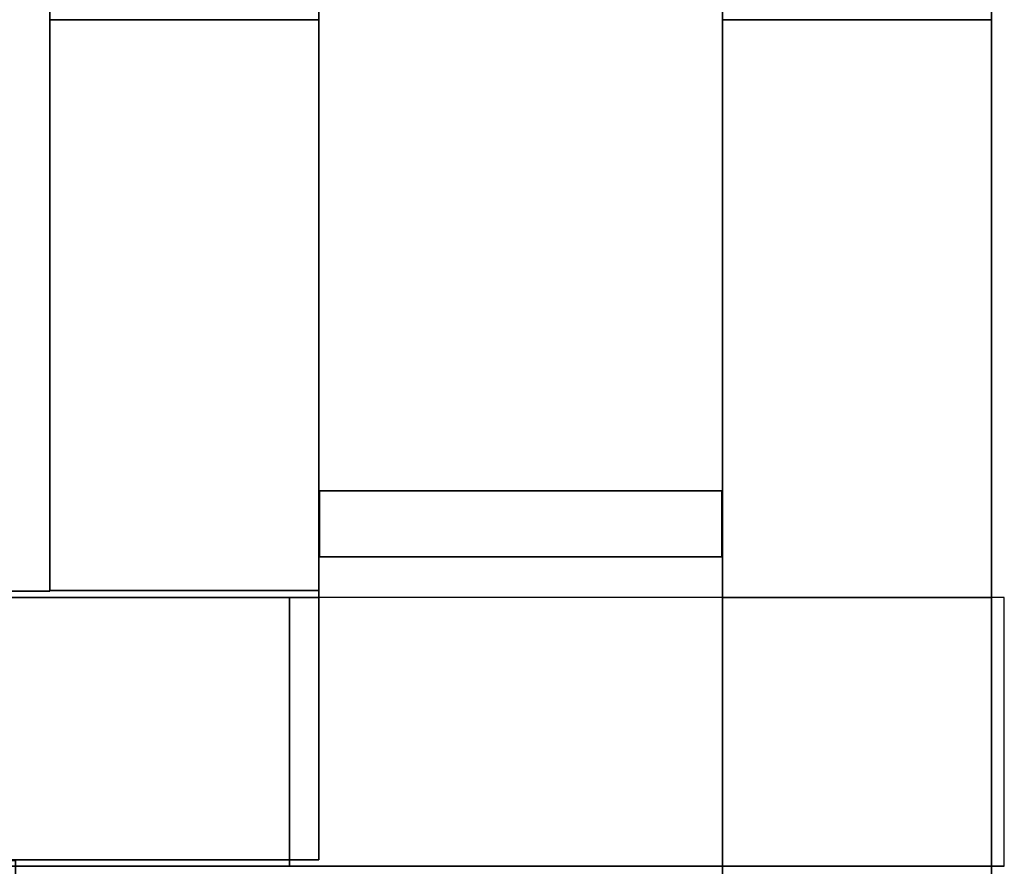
# Model space of a CAD drawing. Header units: millimetres. Extents: x -35 to 33166, y -35 to 31591.
# Tile 47 of 100: x 4786 to 5158, y 1117 to 1437. Entities that reach past the tile are written whole.
import ezdxf

# ---------------------------------------------------------------- set-up
doc = ezdxf.new("R2010")
doc.units = ezdxf.units.MM
doc.header["$LTSCALE"] = 25.4
doc.layers.get('0').update_dxf_attribs({"true_color": 0xffffff})
doc.layers.add('ICF - L1', color=7, linetype='Continuous', true_color=0xb4b464)
doc.layers.add('ICF - L2', color=7, linetype='Continuous', true_color=0x64ff64)

# ---------------------------------------------------------------- blocks, each defined once
blk = doc.blocks.new('Group8149')
for p, q in [((-571.55, -254, 0), (-571.55, -355.6, 0)), ((-571.55, -355.6, 457.2), (-571.55, -254, 457.2)), ((-571.55, -254, 457.2), (-571.55, -254, 0)), ((-254, -254, 0), (-571.55, -254, 0)), ((-254, -254, 457.2), (-571.55, -254, 457.2)), ((-571.55, -355.6, 0), (-571.55, -355.6, 457.2)), ((-355.6, -355.6, 0), (-571.55, -355.6, 0)), ((-355.6, -355.6, 457.2), (-571.55, -355.6, 457.2))]:
    blk.add_line(p, q)
blk = doc.blocks.new('Group8150')
for p, q in [((-571.55, 0, 0), (-571.55, -101.6, 0)), ((-571.55, -101.6, 457.2), (-571.55, 0, 457.2)), ((-571.55, 0, 457.2), (-571.55, 0, 0)), ((0, 0, 0), (-571.55, 0, 0)), ((-571.55, 0, 457.2), (0, 0, 457.2)), ((-571.55, -101.6, 0), (-571.55, -101.6, 457.2)), ((-227.79, -101.6, 0), (-571.55, -101.6, 0)), ((-227.79, -101.6, 457.2), (-571.55, -101.6, 457.2))]:
    blk.add_line(p, q)
blk = doc.blocks.new('6XR35_90_C_MSG#68')
for name in ['Group8150', 'Group8149']:
    blk.add_blockref(name, (0, 0))
blk = doc.blocks.new('6XR35_90_C_Web')
for p, q in [((-76.07, -46.84, -12.5), (-76.07, 46.84, -12.5)), ((-76.07, 46.84, -12.5), (76.07, 46.84, -12.5)), ((76.07, 46.84, 12.5), (-76.07, 46.84, 12.5)), ((-76.07, 46.84, 12.5), (-76.07, -46.84, 12.5)), ((-76.07, 46.84, -12.5), (-76.07, 46.84, 12.5)), ((76.07, 46.84, -12.5), (76.07, -46.84, -12.5)), ((76.07, -46.84, 12.5), (76.07, 46.84, 12.5)), ((76.07, 46.84, 12.5), (76.07, 46.84, -12.5)), ((76.07, -46.84, -12.5), (-76.07, -46.84, -12.5)), ((-76.07, -46.84, 12.5), (76.07, -46.84, 12.5)), ((-76.07, -46.84, 12.5), (-76.07, -46.84, -12.5)), ((76.07, -46.84, -12.5), (76.07, -46.84, 12.5))]:
    blk.add_line(p, q)
blk = doc.blocks.new('Group8152')
for p, q in [((-402.85, -355.6, 457.2), (-402.85, -254, 457.2)), ((-402.85, -254, 457.2), (-402.85, -254, 0)), ((-402.85, -254, 0), (-402.85, -355.6, 0)), ((-402.85, -254, 0), (-254, -254, 0)), ((-402.85, -254, 457.2), (-254, -254, 457.2)), ((-254, -571.55, 0), (-254, -254, 0)), ((-254, -254, 457.2), (-254, -254, 0)), ((-254, -571.55, 457.2), (-254, -254, 457.2)), ((-402.85, -355.6, 0), (-402.85, -355.6, 457.2)), ((-402.85, -355.6, 0), (-355.6, -355.6, 0)), ((-355.6, -355.6, 457.2), (-402.85, -355.6, 457.2)), ((-355.6, -355.6, 0), (-355.6, -571.55, 0)), ((-355.6, -571.55, 457.2), (-355.6, -355.6, 457.2)), ((-355.6, -355.6, 457.2), (-355.6, -355.6, 0)), ((-254, -571.55, 457.2), (-355.6, -571.55, 457.2)), ((-355.6, -571.55, 457.2), (-355.6, -571.55, 0)), ((-355.6, -571.55, 0), (-254, -571.55, 0)), ((-254, -571.55, 0), (-254, -571.55, 457.2))]:
    blk.add_line(p, q)
blk = doc.blocks.new('Group8153')
for p, q in [((0, -571.55, 0), (0, 0, 0)), ((0, 0, 457.2), (0, -571.55, 457.2)), ((-101.6, -227.96, 0), (-101.6, -571.55, 0)), ((-101.6, -571.55, 457.2), (-101.6, -227.96, 457.2)), ((0, -571.55, 457.2), (-101.6, -571.55, 457.2)), ((-101.6, -571.55, 457.2), (-101.6, -571.55, 0)), ((-101.6, -571.55, 0), (0, -571.55, 0)), ((0, -571.55, 0), (0, -571.55, 457.2))]:
    blk.add_line(p, q)
blk = doc.blocks.new('6XR35_90_C_MSG#69')
for name in ['Group8153', 'Group8152']:
    blk.add_blockref(name, (0, 0))
at = {"extrusion": (9.17096e-16, 1, -1.15708e-14)}
blk.add_blockref('6XR35_90_C_Web', (177.8, 99.45, -381), dxfattribs=at)
at = {"extrusion": (9.17096e-16, 1, 1.15708e-14)}
blk.add_blockref('6XR35_90_C_Web', (177.8, 360.57, -381), dxfattribs=at)
blk = doc.blocks.new('Group7836')
for p, q in [((-254, -571.55, 0), (-254, -254, 0)), ((-254, -571.55, 457.2), (-254, -254, 457.2)), ((-355.6, -571.55, 0), (-355.6, -355.6, 0)), ((-355.6, -571.55, 457.2), (-355.6, -355.6, 457.2)), ((-254, -571.55, 457.2), (-355.6, -571.55, 457.2)), ((-355.6, -571.55, 457.2), (-355.6, -571.55, 0)), ((-355.6, -571.55, 0), (-254, -571.55, 0)), ((-254, -571.55, 0), (-254, -571.55, 457.2))]:
    blk.add_line(p, q)
blk = doc.blocks.new('Group7837')
for p, q in [((0, -571.55, 0), (0, 0, 0)), ((0, 0, 457.2), (0, -571.55, 457.2)), ((-101.6, -571.55, 0), (-101.6, -227.96, 0)), ((-101.6, -571.55, 457.2), (-101.6, -227.96, 457.2)), ((0, -571.55, 457.2), (-101.6, -571.55, 457.2)), ((-101.6, -571.55, 457.2), (-101.6, -571.55, 0)), ((-101.6, -571.55, 0), (0, -571.55, 0)), ((0, -571.55, 0), (0, -571.55, 457.2))]:
    blk.add_line(p, q)
blk = doc.blocks.new('6XR35_90_C_MSG#29')
for name in ['Group7837', 'Group7836']:
    blk.add_blockref(name, (0, 0))
blk = doc.blocks.new('Group7839')
for p, q in [((-571.55, -254, 0), (-571.55, -355.6, 0)), ((-571.55, -355.6, 457.2), (-571.55, -254, 457.2)), ((-571.55, -254, 457.2), (-571.55, -254, 0)), ((-254, -254, 0), (-571.55, -254, 0)), ((-254, -254, 457.2), (-571.55, -254, 457.2)), ((-254, -254, 0), (-254, -402.85, 0)), ((-254, -254, 457.2), (-254, -254, 0)), ((-254, -254, 457.2), (-254, -402.85, 457.2)), ((-571.55, -355.6, 0), (-571.55, -355.6, 457.2)), ((-571.55, -355.6, 0), (-355.6, -355.6, 0)), ((-355.6, -355.6, 457.2), (-571.55, -355.6, 457.2)), ((-355.6, -402.85, 457.2), (-355.6, -355.6, 457.2)), ((-355.6, -355.6, 457.2), (-355.6, -355.6, 0)), ((-355.6, -355.6, 0), (-355.6, -402.85, 0)), ((-355.6, -402.85, 0), (-254, -402.85, 0)), ((-254, -402.85, 457.2), (-355.6, -402.85, 457.2)), ((-355.6, -402.85, 457.2), (-355.6, -402.85, 0)), ((-254, -402.85, 0), (-254, -402.85, 457.2))]:
    blk.add_line(p, q)
blk = doc.blocks.new('Group7840')
for p, q in [((-571.55, 0, 0), (-571.55, -101.6, 0)), ((-571.55, -101.6, 457.2), (-571.55, 0, 457.2)), ((-571.55, 0, 457.2), (-571.55, 0, 0)), ((-571.55, 0, 457.2), (0, 0, 457.2)), ((0, 0, 0), (-571.55, 0, 0)), ((-571.55, -101.6, 0), (-571.55, -101.6, 457.2)), ((-227.79, -101.6, 457.2), (-571.55, -101.6, 457.2)), ((-227.79, -101.6, 0), (-571.55, -101.6, 0))]:
    blk.add_line(p, q)
blk = doc.blocks.new('6XR35_90_C_MSG#30')
for name in ['Group7840', 'Group7839']:
    blk.add_blockref(name, (0, 0))
at = {"extrusion": (1, -1.02405e-15, 1.15708e-14)}
blk.add_blockref('6XR35_90_C_Web', (-177.67, 358.96, -381), dxfattribs=at)
at = {"extrusion": (1, -1.02405e-15, -1.15708e-14)}
blk.add_blockref('6XR35_90_C_Web', (-177.67, 97.84, -381), dxfattribs=at)
blk = doc.blocks.new('Group8503')
for p, q in [((-254, -571.55, 0), (-254, -254, 0)), ((-254, -571.55, 457.2), (-254, -254, 457.2)), ((-355.6, -571.55, 0), (-355.6, -355.6, 0)), ((-355.6, -571.55, 457.2), (-355.6, -355.6, 457.2)), ((-254, -571.55, 457.2), (-355.6, -571.55, 457.2)), ((-355.6, -571.55, 457.2), (-355.6, -571.55, 0)), ((-355.6, -571.55, 0), (-254, -571.55, 0)), ((-254, -571.55, 0), (-254, -571.55, 457.2))]:
    blk.add_line(p, q)
blk = doc.blocks.new('Group8504')
for p, q in [((0, 0, 457.2), (0, -571.55, 457.2)), ((0, -571.55, 0), (0, 0, 0)), ((-101.6, -571.55, 457.2), (-101.6, -227.96, 457.2)), ((-101.6, -571.55, 0), (-101.6, -227.96, 0)), ((0, -571.55, 457.2), (-101.6, -571.55, 457.2)), ((-101.6, -571.55, 457.2), (-101.6, -571.55, 0)), ((-101.6, -571.55, 0), (0, -571.55, 0)), ((0, -571.55, 0), (0, -571.55, 457.2))]:
    blk.add_line(p, q)
blk = doc.blocks.new('6XR35_90_C_MSG#100')
for name in ['Group8504', 'Group8503']:
    blk.add_blockref(name, (0, 0))
blk = doc.blocks.new('Group8672')
for p, q in [((-402.85, -355.6, 457.2), (-402.85, -254, 457.2)), ((-402.85, -254, 457.2), (-402.85, -254, 0)), ((-402.85, -254, 0), (-402.85, -355.6, 0)), ((-402.85, -254, 0), (-254, -254, 0)), ((-402.85, -254, 457.2), (-254, -254, 457.2)), ((-254, -571.55, 0), (-254, -254, 0)), ((-254, -254, 457.2), (-254, -254, 0)), ((-254, -571.55, 457.2), (-254, -254, 457.2)), ((-402.85, -355.6, 0), (-402.85, -355.6, 457.2)), ((-402.85, -355.6, 0), (-355.6, -355.6, 0)), ((-355.6, -355.6, 457.2), (-402.85, -355.6, 457.2)), ((-355.6, -355.6, 0), (-355.6, -571.55, 0)), ((-355.6, -571.55, 457.2), (-355.6, -355.6, 457.2)), ((-355.6, -355.6, 457.2), (-355.6, -355.6, 0)), ((-254, -571.55, 457.2), (-355.6, -571.55, 457.2)), ((-355.6, -571.55, 457.2), (-355.6, -571.55, 0)), ((-355.6, -571.55, 0), (-254, -571.55, 0)), ((-254, -571.55, 0), (-254, -571.55, 457.2))]:
    blk.add_line(p, q)
blk = doc.blocks.new('Group8673')
for p, q in [((0, 0, 457.2), (0, -571.55, 457.2)), ((0, -571.55, 0), (0, 0, 0)), ((-101.6, -571.55, 457.2), (-101.6, -227.96, 457.2)), ((-101.6, -227.96, 0), (-101.6, -571.55, 0)), ((0, -571.55, 457.2), (-101.6, -571.55, 457.2)), ((-101.6, -571.55, 457.2), (-101.6, -571.55, 0)), ((-101.6, -571.55, 0), (0, -571.55, 0)), ((0, -571.55, 0), (0, -571.55, 457.2))]:
    blk.add_line(p, q)
blk = doc.blocks.new('6XR35_90_C_MSG#136')
for name in ['Group8673', 'Group8672']:
    blk.add_blockref(name, (0, 0))
at = {"extrusion": (9.17096e-16, 1, -1.15708e-14)}
blk.add_blockref('6XR35_90_C_Web', (177.8, 99.45, -381), dxfattribs=at)
at = {"extrusion": (9.17096e-16, 1, 1.15708e-14)}
blk.add_blockref('6XR35_90_C_Web', (177.8, 360.57, -381), dxfattribs=at)
blk = doc.blocks.new('Group#1513')
for p, q in [((-571.55, -254, 0), (-571.55, -355.6, 0)), ((-571.55, -355.6, 457.2), (-571.55, -254, 457.2)), ((-571.55, -254, 457.2), (-571.55, -254, 0)), ((-254, -254, 0), (-571.55, -254, 0)), ((-254, -254, 457.2), (-571.55, -254, 457.2)), ((-254, -254, 0), (-254, -402.85, 0)), ((-254, -254, 457.2), (-254, -254, 0)), ((-254, -254, 457.2), (-254, -402.85, 457.2)), ((-571.55, -355.6, 0), (-571.55, -355.6, 457.2)), ((-355.6, -355.6, 457.2), (-571.55, -355.6, 457.2)), ((-571.55, -355.6, 0), (-355.6, -355.6, 0)), ((-355.6, -402.85, 457.2), (-355.6, -355.6, 457.2)), ((-355.6, -355.6, 457.2), (-355.6, -355.6, 0)), ((-355.6, -355.6, 0), (-355.6, -402.85, 0)), ((-355.6, -402.85, 0), (-254, -402.85, 0)), ((-254, -402.85, 457.2), (-355.6, -402.85, 457.2)), ((-355.6, -402.85, 457.2), (-355.6, -402.85, 0)), ((-254, -402.85, 0), (-254, -402.85, 457.2))]:
    blk.add_line(p, q)
blk = doc.blocks.new('Group#1514')
for p, q in [((-571.55, 0, 0), (-571.55, -101.6, 0)), ((-571.55, -101.6, 457.2), (-571.55, 0, 457.2)), ((-571.55, 0, 457.2), (-571.55, 0, 0)), ((0, 0, 0), (-571.55, 0, 0)), ((-571.55, 0, 457.2), (0, 0, 457.2)), ((-571.55, -101.6, 0), (-571.55, -101.6, 457.2)), ((-227.79, -101.6, 0), (-571.55, -101.6, 0)), ((-227.79, -101.6, 457.2), (-571.55, -101.6, 457.2))]:
    blk.add_line(p, q)
blk = doc.blocks.new('6XR35_90_C_MSG#172')
for name in ['Group#1514', 'Group#1513']:
    blk.add_blockref(name, (0, 0))
at = {"extrusion": (1, -1.02405e-15, 1.15708e-14)}
blk.add_blockref('6XR35_90_C_Web', (-177.67, 358.96, -381), dxfattribs=at)
at = {"extrusion": (1, -1.02405e-15, -1.15708e-14)}
blk.add_blockref('6XR35_90_C_Web', (-177.67, 97.84, -381), dxfattribs=at)
blk = doc.blocks.new('Group#1511')
for p, q in [((-254, -571.55, 0), (-254, -254, 0)), ((-254, -571.55, 457.2), (-254, -254, 457.2)), ((-355.6, -571.55, 0), (-355.6, -355.6, 0)), ((-355.6, -571.55, 457.2), (-355.6, -355.6, 457.2)), ((-254, -571.55, 457.2), (-355.6, -571.55, 457.2)), ((-355.6, -571.55, 457.2), (-355.6, -571.55, 0)), ((-355.6, -571.55, 0), (-254, -571.55, 0)), ((-254, -571.55, 0), (-254, -571.55, 457.2))]:
    blk.add_line(p, q)
blk = doc.blocks.new('Group#1512')
for p, q in [((0, -571.55, 0), (0, 0, 0)), ((0, 0, 457.2), (0, -571.55, 457.2)), ((-101.6, -571.55, 0), (-101.6, -227.96, 0)), ((-101.6, -571.55, 457.2), (-101.6, -227.96, 457.2)), ((0, -571.55, 457.2), (-101.6, -571.55, 457.2)), ((-101.6, -571.55, 457.2), (-101.6, -571.55, 0)), ((-101.6, -571.55, 0), (0, -571.55, 0)), ((0, -571.55, 0), (0, -571.55, 457.2))]:
    blk.add_line(p, q)
blk = doc.blocks.new('6XR35_90_C_MSG#171')
for name in ['Group#1512', 'Group#1511']:
    blk.add_blockref(name, (0, 0))
blk = doc.blocks.new('Group#3343')
for p, q in [((-571.55, -254, 0), (-571.55, -355.6, 0)), ((-571.55, -355.6, 457.2), (-571.55, -254, 457.2)), ((-571.55, -254, 457.2), (-571.55, -254, 0)), ((-254, -254, 0), (-571.55, -254, 0)), ((-254, -254, 457.2), (-571.55, -254, 457.2)), ((-571.55, -355.6, 0), (-571.55, -355.6, 457.2)), ((-355.6, -355.6, 0), (-571.55, -355.6, 0)), ((-355.6, -355.6, 457.2), (-571.55, -355.6, 457.2))]:
    blk.add_line(p, q)
blk = doc.blocks.new('Group#3344')
for p, q in [((-571.55, 0, 0), (-571.55, -101.6, 0)), ((-571.55, -101.6, 457.2), (-571.55, 0, 457.2)), ((-571.55, 0, 457.2), (-571.55, 0, 0)), ((0, 0, 0), (-571.55, 0, 0)), ((-571.55, 0, 457.2), (0, 0, 457.2)), ((-571.55, -101.6, 0), (-571.55, -101.6, 457.2)), ((-227.79, -101.6, 0), (-571.55, -101.6, 0)), ((-227.79, -101.6, 457.2), (-571.55, -101.6, 457.2))]:
    blk.add_line(p, q)
blk = doc.blocks.new('6XR35_90_C_MSG#208')
for name in ['Group#3344', 'Group#3343']:
    blk.add_blockref(name, (0, 0))
blk = doc.blocks.new('Group#3345')
for p, q in [((-402.85, -355.6, 457.2), (-402.85, -254, 457.2)), ((-402.85, -254, 457.2), (-402.85, -254, 0)), ((-402.85, -254, 0), (-402.85, -355.6, 0)), ((-402.85, -254, 0), (-254, -254, 0)), ((-402.85, -254, 457.2), (-254, -254, 457.2)), ((-254, -571.55, 0), (-254, -254, 0)), ((-254, -254, 457.2), (-254, -254, 0)), ((-254, -571.55, 457.2), (-254, -254, 457.2)), ((-402.85, -355.6, 0), (-402.85, -355.6, 457.2)), ((-402.85, -355.6, 0), (-355.6, -355.6, 0)), ((-355.6, -355.6, 457.2), (-402.85, -355.6, 457.2)), ((-355.6, -355.6, 0), (-355.6, -571.55, 0)), ((-355.6, -571.55, 457.2), (-355.6, -355.6, 457.2)), ((-355.6, -355.6, 457.2), (-355.6, -355.6, 0)), ((-254, -571.55, 457.2), (-355.6, -571.55, 457.2)), ((-355.6, -571.55, 457.2), (-355.6, -571.55, 0)), ((-355.6, -571.55, 0), (-254, -571.55, 0)), ((-254, -571.55, 0), (-254, -571.55, 457.2))]:
    blk.add_line(p, q)
blk = doc.blocks.new('Group#3346')
for p, q in [((0, 0, 457.2), (0, -571.55, 457.2)), ((0, -571.55, 0), (0, 0, 0)), ((-101.6, -571.55, 457.2), (-101.6, -227.96, 457.2)), ((-101.6, -227.96, 0), (-101.6, -571.55, 0)), ((0, -571.55, 457.2), (-101.6, -571.55, 457.2)), ((-101.6, -571.55, 457.2), (-101.6, -571.55, 0)), ((-101.6, -571.55, 0), (0, -571.55, 0)), ((0, -571.55, 0), (0, -571.55, 457.2))]:
    blk.add_line(p, q)
blk = doc.blocks.new('6XR35_90_C_MSG#209')
for name in ['Group#3346', 'Group#3345']:
    blk.add_blockref(name, (0, 0))
at = {"extrusion": (9.17096e-16, 1, -1.15708e-14)}
blk.add_blockref('6XR35_90_C_Web', (177.8, 99.45, -381), dxfattribs=at)
at = {"extrusion": (9.17096e-16, 1, 1.15708e-14)}
blk.add_blockref('6XR35_90_C_Web', (177.8, 360.57, -381), dxfattribs=at)
blk = doc.blocks.new('Group#3564')
for p, q in [((-254, -571.55, 0), (-254, -254, 0)), ((-254, -571.55, 457.2), (-254, -254, 457.2)), ((-355.6, -571.55, 0), (-355.6, -355.6, 0)), ((-355.6, -571.55, 457.2), (-355.6, -355.6, 457.2)), ((-254, -571.55, 457.2), (-355.6, -571.55, 457.2)), ((-355.6, -571.55, 457.2), (-355.6, -571.55, 0)), ((-355.6, -571.55, 0), (-254, -571.55, 0)), ((-254, -571.55, 0), (-254, -571.55, 457.2))]:
    blk.add_line(p, q)
blk = doc.blocks.new('Group#3565')
for p, q in [((0, -571.55, 0), (0, 0, 0)), ((0, 0, 457.2), (0, -571.55, 457.2)), ((-101.6, -571.55, 0), (-101.6, -227.96, 0)), ((-101.6, -571.55, 457.2), (-101.6, -227.96, 457.2)), ((0, -571.55, 457.2), (-101.6, -571.55, 457.2)), ((-101.6, -571.55, 457.2), (-101.6, -571.55, 0)), ((-101.6, -571.55, 0), (0, -571.55, 0)), ((0, -571.55, 0), (0, -571.55, 457.2))]:
    blk.add_line(p, q)
blk = doc.blocks.new('6XR35_90_C_MSG#240')
for name in ['Group#3565', 'Group#3564']:
    blk.add_blockref(name, (0, 0))
blk = doc.blocks.new('Group#4015')
for p, q in [((-402.85, -355.6, 457.2), (-402.85, -254, 457.2)), ((-402.85, -254, 457.2), (-402.85, -254, 0)), ((-402.85, -254, 0), (-402.85, -355.6, 0)), ((-402.85, -254, 0), (-254, -254, 0)), ((-402.85, -254, 457.2), (-254, -254, 457.2)), ((-254, -254, 0), (-254, -571.55, 0)), ((-254, -254, 457.2), (-254, -254, 0)), ((-254, -571.55, 457.2), (-254, -254, 457.2)), ((-402.85, -355.6, 0), (-402.85, -355.6, 457.2)), ((-402.85, -355.6, 0), (-355.6, -355.6, 0)), ((-355.6, -355.6, 457.2), (-402.85, -355.6, 457.2)), ((-355.6, -571.55, 457.2), (-355.6, -355.6, 457.2)), ((-355.6, -355.6, 457.2), (-355.6, -355.6, 0)), ((-355.6, -355.6, 0), (-355.6, -571.55, 0)), ((-355.6, -355.88, 98.33), (-355.6, -571.55, 98.33)), ((-254, -355.88, 98.33), (-355.6, -355.88, 98.33)), ((-355.6, -571.55, 250.87), (-355.6, -355.88, 250.87)), ((-355.6, -355.88, 250.87), (-254, -355.88, 250.87)), ((-355.6, -355.88, 250.87), (-355.6, -355.88, 98.33)), ((-254, -571.55, 98.33), (-254, -355.88, 98.33)), ((-254, -355.88, 250.87), (-254, -571.55, 250.87)), ((-254, -355.88, 98.33), (-254, -355.88, 250.87)), ((-355.6, -571.55, 98.33), (-254, -571.55, 98.33)), ((-254, -571.55, 250.87), (-355.6, -571.55, 250.87)), ((-355.6, -571.55, 0), (-254, -571.55, 0)), ((-355.6, -571.55, 98.33), (-355.6, -571.55, 0)), ((-355.6, -571.55, 457.2), (-355.6, -571.55, 250.87)), ((-254, -571.55, 457.2), (-355.6, -571.55, 457.2)), ((-254, -571.55, 0), (-254, -571.55, 98.33)), ((-254, -571.55, 250.87), (-254, -571.55, 457.2))]:
    blk.add_line(p, q)
blk = doc.blocks.new('Group#4016')
for p, q in [((0, 0, 457.2), (0, -571.55, 457.2)), ((0, -571.55, 0), (0, 0, 0)), ((-101.6, -571.55, 457.2), (-101.6, -227.96, 457.2)), ((-101.6, -227.96, 0), (-101.6, -571.55, 0)), ((0, -571.55, 457.2), (-101.6, -571.55, 457.2)), ((-101.6, -571.55, 457.2), (-101.6, -571.55, 0)), ((-101.6, -571.55, 0), (0, -571.55, 0)), ((0, -571.55, 0), (0, -571.55, 457.2))]:
    blk.add_line(p, q)
blk = doc.blocks.new('Group#4017')
for p, q in [((-76.07, -1.12, 12.5), (76.07, -1.12, 12.5)), ((76.07, -1.12, -12.5), (-76.07, -1.12, -12.5)), ((-76.07, -1.12, -12.5), (-76.07, -1.12, 12.5)), ((-76.07, -46.84, -12.5), (-76.07, -1.12, -12.5)), ((-76.07, -46.84, 12.5), (-76.07, -1.12, 12.5)), ((76.07, -1.12, 12.5), (76.07, -1.12, -12.5)), ((76.07, -46.84, -12.5), (76.07, -1.12, -12.5)), ((76.07, -46.84, 12.5), (76.07, -1.12, 12.5)), ((-76.07, -46.84, -12.5), (76.07, -46.84, -12.5)), ((76.07, -46.84, 12.5), (-76.07, -46.84, 12.5)), ((-76.07, -46.84, 12.5), (-76.07, -46.84, -12.5)), ((76.07, -46.84, 12.5), (76.07, -46.84, -12.5))]:
    blk.add_line(p, q)
blk = doc.blocks.new('6XR35_90_C_MSG#280')
for name in ['Group#4016', 'Group#4015']:
    blk.add_blockref(name, (0, 0))
at = {"extrusion": (9.17096e-16, 1, -1.15708e-14)}
blk.add_blockref('Group#4017', (177.8, 99.45, -381), dxfattribs=at)
blk = doc.blocks.new('Group#4013')
for p, q in [((-571.55, -254, 0), (-571.55, -355.6, 0)), ((-571.55, -355.6, 457.2), (-571.55, -254, 457.2)), ((-571.55, -254, 457.2), (-571.55, -254, 0)), ((-571.55, -254, 0), (-254, -254, 0)), ((-254, -254, 457.2), (-571.55, -254, 457.2)), ((-571.55, -355.6, 0), (-571.55, -355.6, 457.2)), ((-355.6, -355.6, 0), (-571.55, -355.6, 0)), ((-355.6, -355.6, 457.2), (-571.55, -355.6, 457.2))]:
    blk.add_line(p, q)
blk = doc.blocks.new('Group#4014')
for p, q in [((-0.02, 0, 98.33), (-571.55, 0, 98.33)), ((-571.55, 0, 98.33), (-571.55, -101.6, 98.33)), ((-571.55, 0, 250.87), (-0.02, 0, 250.87)), ((-571.55, -101.6, 250.87), (-571.55, 0, 250.87)), ((-571.55, 0, 0), (-571.55, -101.6, 0)), ((-571.55, 0, 98.33), (-571.55, 0, 0)), ((-571.55, -101.6, 457.2), (-571.55, 0, 457.2)), ((-571.55, 0, 457.2), (-571.55, 0, 250.87)), ((0, 0, 0), (-571.55, 0, 0)), ((-571.55, 0, 457.2), (0, 0, 457.2)), ((-571.55, -101.6, 98.33), (-227.79, -101.6, 98.33)), ((-227.79, -101.6, 250.87), (-571.55, -101.6, 250.87)), ((-571.55, -101.6, 0), (-571.55, -101.6, 98.33)), ((-571.55, -101.6, 250.87), (-571.55, -101.6, 457.2)), ((-571.55, -101.6, 0), (-227.79, -101.6, 0)), ((-227.79, -101.6, 457.2), (-571.55, -101.6, 457.2))]:
    blk.add_line(p, q)
blk = doc.blocks.new('6XR35_90_C_MSG#279')
for name in ['Group#4014', 'Group#4013']:
    blk.add_blockref(name, (0, 0))
blk = doc.blocks.new('Group3573')
at = {"layer": 'ICF - L1'}
for name, p, rotation in [('6XR35_90_C_MSG#68', (4797.51, 2008.52, 357.2), 90.00000000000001), ('6XR35_90_C_MSG#208', (4797.51, 2008.52, 2186), 90.00000000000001), ('6XR35_90_C_MSG#279', (4797.51, 2008.52, 3100.4), 90.00000000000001), ('6XR35_90_C_MSG#30', (5153.11, 865.42, -100), 270), ('6XR35_90_C_MSG#30', (5153.11, 865.42, 814.4), 270), ('6XR35_90_C_MSG#172', (5153.11, 865.42, 1728.8), 270), ('6XR35_90_C_MSG#172', (5153.11, 865.42, 2643.2), 270)]:
    blk.add_blockref(name, p, dxfattribs=dict(at, rotation=rotation))
at = {"layer": 'ICF - L1', "extrusion": (0, 0, -1), "zscale": -1}
for name, p, rotation in [('6XR35_90_C_MSG#29', (-4797.51, 2008.52, 100), 360), ('6XR35_90_C_MSG#100', (-4797.51, 2008.52, -814.4), 360), ('6XR35_90_C_MSG#171', (-4797.51, 2008.52, -1728.8), 360), ('6XR35_90_C_MSG#240', (-4797.51, 2008.52, -2643.2), 360), ('6XR35_90_C_MSG#69', (-5153.11, 865.42, -357.2), 180), ('6XR35_90_C_MSG#136', (-5153.11, 865.42, -1271.6), 180), ('6XR35_90_C_MSG#209', (-5153.11, 865.42, -2186), 180), ('6XR35_90_C_MSG#280', (-5153.11, 865.42, -3100.4), 180)]:
    blk.add_blockref(name, p, dxfattribs=dict(at, rotation=rotation))
blk = doc.blocks.new('Group9664')
for p, q in [((-101.6, 406.4, 136.5), (-101.6, 269.9, 0)), ((0, 406.4, 136.5), (-101.6, 406.4, 136.5)), ((-101.6, 406.4, 0), (-101.6, 269.9, 0)), ((-101.6, 406.4, 136.5), (-101.6, 406.4, 0)), ((-101.6, 406.4, 0), (0, 406.4, 0)), ((0, 269.9, 0), (0, 406.4, 136.5)), ((0, 406.4, 0), (0, 269.9, 0)), ((0, 406.4, 136.5), (0, 406.4, 0)), ((-101.6, 269.9, 0), (0, 269.9, 0))]:
    blk.add_line(p, q)
blk = doc.blocks.new('Group9665')
for p, q in [((-355.6, 406.4, 136.5), (-355.6, 269.9, 0)), ((-254, 406.4, 136.5), (-355.6, 406.4, 136.5)), ((-355.6, 406.4, 0), (-355.6, 269.9, 0)), ((-355.6, 406.4, 136.5), (-355.6, 406.4, 0)), ((-355.6, 406.4, 0), (-254, 406.4, 0)), ((-254, 269.9, 0), (-254, 406.4, 136.5)), ((-254, 406.4, 0), (-254, 269.9, 0)), ((-254, 406.4, 136.5), (-254, 406.4, 0)), ((-355.6, 269.9, 0), (-254, 269.9, 0))]:
    blk.add_line(p, q)
blk = doc.blocks.new('6XR35_96_S#1_CUT_16_0_MSG#2')
for name in ['Group9665', 'Group9664']:
    blk.add_blockref(name, (0, 0))
blk = doc.blocks.new('Group9356')
for p, q in [((-101.6, 269.9, 457.2), (-101.6, 2438.4, 457.2)), ((-101.6, 0, 0), (-101.6, 2438.4, 0)), ((0, 0, 0), (0, 2438.4, 0)), ((0, 2438.4, 457.2), (0, 269.9, 457.2)), ((0, 269.9, 457.2), (-101.6, 269.9, 457.2)), ((-101.6, 269.9, 457.2), (-101.6, 0, 187.3)), ((0, 0, 187.3), (0, 269.9, 457.2)), ((-101.6, 0, 187.3), (0, 0, 187.3)), ((-101.6, 0, 0), (-101.6, 0, 187.3)), ((-101.6, 0, 0), (0, 0, 0)), ((0, 0, 0), (0, 0, 187.3))]:
    blk.add_line(p, q)
blk = doc.blocks.new('6XR35_96_S#1_MSG#11')
blk.add_blockref('Group9356', (0, 0))
blk = doc.blocks.new('Group#4784')
for p, q in [((-254, -571.55, 0), (-254, -254, 0)), ((-254, -571.55, 457.2), (-254, -254, 457.2)), ((-355.6, -571.55, 0), (-355.6, -355.6, 0)), ((-355.6, -571.55, 457.2), (-355.6, -355.6, 457.2)), ((-254, -571.55, 457.2), (-355.6, -571.55, 457.2)), ((-355.6, -571.55, 457.2), (-355.6, -571.55, 0)), ((-355.6, -571.55, 0), (-254, -571.55, 0)), ((-254, -571.55, 0), (-254, -571.55, 457.2))]:
    blk.add_line(p, q)
blk = doc.blocks.new('Group#4785')
for p, q in [((0, -571.55, 0), (0, 0, 0)), ((0, 0, 457.2), (0, -571.55, 457.2)), ((-101.6, -571.55, 0), (-101.6, -227.96, 0)), ((-101.6, -571.55, 457.2), (-101.6, -227.96, 457.2)), ((0, -571.55, 457.2), (-101.6, -571.55, 457.2)), ((-101.6, -571.55, 457.2), (-101.6, -571.55, 0)), ((-101.6, -571.55, 0), (0, -571.55, 0)), ((0, -571.55, 0), (0, -571.55, 457.2))]:
    blk.add_line(p, q)
blk = doc.blocks.new('6XR35_90_C#3_MSG#47')
for name in ['Group#4785', 'Group#4784']:
    blk.add_blockref(name, (0, 0))
blk = doc.blocks.new('Group#3773')
for p, q in [((-571.55, -254, 0), (-571.55, -355.6, 0)), ((-571.55, -355.6, 457.2), (-571.55, -254, 457.2)), ((-571.55, -254, 457.2), (-571.55, -254, 0)), ((-254, -254, 0), (-571.55, -254, 0)), ((-254, -254, 457.2), (-571.55, -254, 457.2)), ((-254, -254, 0), (-254, -402.85, 0)), ((-254, -254, 457.2), (-254, -254, 0)), ((-254, -254, 457.2), (-254, -402.85, 457.2)), ((-571.55, -355.6, 0), (-571.55, -355.6, 457.2)), ((-571.55, -355.6, 0), (-355.6, -355.6, 0)), ((-355.6, -355.6, 457.2), (-571.55, -355.6, 457.2)), ((-355.6, -402.85, 457.2), (-355.6, -355.6, 457.2)), ((-355.6, -355.6, 457.2), (-355.6, -355.6, 0)), ((-355.6, -355.6, 0), (-355.6, -402.85, 0)), ((-355.6, -402.85, 0), (-254, -402.85, 0)), ((-254, -402.85, 457.2), (-355.6, -402.85, 457.2)), ((-355.6, -402.85, 457.2), (-355.6, -402.85, 0)), ((-254, -402.85, 0), (-254, -402.85, 457.2))]:
    blk.add_line(p, q)
blk = doc.blocks.new('Group#3774')
for p, q in [((-571.55, 0, 0), (-571.55, -101.6, 0)), ((-571.55, -101.6, 457.2), (-571.55, 0, 457.2)), ((-571.55, 0, 457.2), (-571.55, 0, 0)), ((0, 0, 0), (-571.55, 0, 0)), ((-571.55, 0, 457.2), (0, 0, 457.2)), ((-571.55, -101.6, 0), (-571.55, -101.6, 457.2)), ((-227.79, -101.6, 0), (-571.55, -101.6, 0)), ((-227.79, -101.6, 457.2), (-571.55, -101.6, 457.2))]:
    blk.add_line(p, q)
blk = doc.blocks.new('6XR35_90_C#3_MSG#15')
for name in ['Group#3774', 'Group#3773']:
    blk.add_blockref(name, (0, 0))
at = {"extrusion": (1, -1.02405e-15, 1.15708e-14)}
blk.add_blockref('6XR35_90_C_Web', (-177.67, 358.96, -381), dxfattribs=at)
at = {"extrusion": (1, -1.02405e-15, -1.15708e-14)}
blk.add_blockref('6XR35_90_C_Web', (-177.67, 97.84, -381), dxfattribs=at)
blk = doc.blocks.new('Group#3771')
for p, q in [((-254, -571.55, 0), (-254, -254, 0)), ((-254, -571.55, 457.2), (-254, -254, 457.2)), ((-355.6, -571.55, 0), (-355.6, -355.6, 0)), ((-355.6, -571.55, 457.2), (-355.6, -355.6, 457.2)), ((-254, -571.55, 457.2), (-355.6, -571.55, 457.2)), ((-355.6, -571.55, 457.2), (-355.6, -571.55, 0)), ((-355.6, -571.55, 0), (-254, -571.55, 0)), ((-254, -571.55, 0), (-254, -571.55, 457.2))]:
    blk.add_line(p, q)
blk = doc.blocks.new('Group#3772')
for p, q in [((0, 0, 457.2), (0, -571.55, 457.2)), ((0, -571.55, 0), (0, 0, 0)), ((-101.6, -571.55, 457.2), (-101.6, -227.96, 457.2)), ((-101.6, -571.55, 0), (-101.6, -227.96, 0)), ((0, -571.55, 457.2), (-101.6, -571.55, 457.2)), ((-101.6, -571.55, 457.2), (-101.6, -571.55, 0)), ((-101.6, -571.55, 0), (0, -571.55, 0)), ((0, -571.55, 0), (0, -571.55, 457.2))]:
    blk.add_line(p, q)
blk = doc.blocks.new('6XR35_90_C#3_MSG#14')
for name in ['Group#3772', 'Group#3771']:
    blk.add_blockref(name, (0, 0))
blk = doc.blocks.new('Group9450')
for p, q in [((-402.85, -355.6, 457.2), (-402.85, -254, 457.2)), ((-402.85, -254, 457.2), (-402.85, -254, 0)), ((-402.85, -254, 0), (-402.85, -355.6, 0)), ((-402.85, -254, 0), (-254, -254, 0)), ((-402.85, -254, 457.2), (-254, -254, 457.2)), ((-254, -571.55, 0), (-254, -254, 0)), ((-254, -254, 457.2), (-254, -254, 0)), ((-254, -571.55, 457.2), (-254, -254, 457.2)), ((-402.85, -355.6, 0), (-402.85, -355.6, 457.2)), ((-402.85, -355.6, 0), (-355.6, -355.6, 0)), ((-355.6, -355.6, 457.2), (-402.85, -355.6, 457.2)), ((-355.6, -355.6, 0), (-355.6, -571.55, 0)), ((-355.6, -571.55, 457.2), (-355.6, -355.6, 457.2)), ((-355.6, -355.6, 457.2), (-355.6, -355.6, 0)), ((-254, -571.55, 457.2), (-355.6, -571.55, 457.2)), ((-355.6, -571.55, 457.2), (-355.6, -571.55, 0)), ((-355.6, -571.55, 0), (-254, -571.55, 0)), ((-254, -571.55, 0), (-254, -571.55, 457.2))]:
    blk.add_line(p, q)
blk = doc.blocks.new('Group9451')
for p, q in [((0, -571.55, 0), (0, 0, 0)), ((0, 0, 457.2), (0, -571.55, 457.2)), ((-101.6, -227.96, 0), (-101.6, -571.55, 0)), ((-101.6, -571.55, 457.2), (-101.6, -227.96, 457.2)), ((0, -571.55, 457.2), (-101.6, -571.55, 457.2)), ((-101.6, -571.55, 457.2), (-101.6, -571.55, 0)), ((-101.6, -571.55, 0), (0, -571.55, 0)), ((0, -571.55, 0), (0, -571.55, 457.2))]:
    blk.add_line(p, q)
blk = doc.blocks.new('6XR35_90_C#3_MSG#36')
for name in ['Group9451', 'Group9450']:
    blk.add_blockref(name, (0, 0))
at = {"extrusion": (9.17096e-16, 1, -1.15708e-14)}
blk.add_blockref('6XR35_90_C_Web', (177.8, 99.45, -381), dxfattribs=at)
at = {"extrusion": (9.17096e-16, 1, 1.15708e-14)}
blk.add_blockref('6XR35_90_C_Web', (177.8, 360.57, -381), dxfattribs=at)
blk = doc.blocks.new('Group9447')
for p, q in [((-571.55, -254, 0), (-571.55, -355.6, 0)), ((-571.55, -355.6, 457.2), (-571.55, -254, 457.2)), ((-571.55, -254, 457.2), (-571.55, -254, 0)), ((-254, -254, 0), (-571.55, -254, 0)), ((-254, -254, 457.2), (-571.55, -254, 457.2)), ((-571.55, -355.6, 0), (-571.55, -355.6, 457.2)), ((-355.6, -355.6, 0), (-571.55, -355.6, 0)), ((-355.6, -355.6, 457.2), (-571.55, -355.6, 457.2))]:
    blk.add_line(p, q)
blk = doc.blocks.new('Group9448')
for p, q in [((-571.55, 0, 0), (-571.55, -101.6, 0)), ((-571.55, -101.6, 457.2), (-571.55, 0, 457.2)), ((-571.55, 0, 457.2), (-571.55, 0, 0)), ((0, 0, 0), (-571.55, 0, 0)), ((-571.55, 0, 457.2), (0, 0, 457.2)), ((-571.55, -101.6, 0), (-571.55, -101.6, 457.2)), ((-227.79, -101.6, 0), (-571.55, -101.6, 0)), ((-227.79, -101.6, 457.2), (-571.55, -101.6, 457.2))]:
    blk.add_line(p, q)
blk = doc.blocks.new('6XR35_90_C#3_MSG#35')
for name in ['Group9448', 'Group9447']:
    blk.add_blockref(name, (0, 0))
blk = doc.blocks.new('Group10008')
for p, q in [((-254, -571.55, 0), (-254, -254, 0)), ((-254, -571.55, 457.2), (-254, -254, 457.2)), ((-355.6, -571.55, 0), (-355.6, -355.6, 0)), ((-355.6, -571.55, 457.2), (-355.6, -355.6, 457.2)), ((-254, -571.55, 457.2), (-355.6, -571.55, 457.2)), ((-355.6, -571.55, 457.2), (-355.6, -571.55, 0)), ((-355.6, -571.55, 0), (-254, -571.55, 0)), ((-254, -571.55, 0), (-254, -571.55, 457.2))]:
    blk.add_line(p, q)
blk = doc.blocks.new('Group#4817')
for p, q in [((0, -571.55, 0), (0, 0, 0)), ((0, 0, 457.2), (0, -571.55, 457.2)), ((-101.6, -571.55, 0), (-101.6, -227.96, 0)), ((-101.6, -571.55, 457.2), (-101.6, -227.96, 457.2)), ((0, -571.55, 457.2), (-101.6, -571.55, 457.2)), ((-101.6, -571.55, 457.2), (-101.6, -571.55, 0)), ((-101.6, -571.55, 0), (0, -571.55, 0)), ((0, -571.55, 0), (0, -571.55, 457.2))]:
    blk.add_line(p, q)
blk = doc.blocks.new('6XR35_90_C#3_MSG#67')
for name in ['Group#4817', 'Group10008']:
    blk.add_blockref(name, (0, 0))
blk = doc.blocks.new('Group10160')
for p, q in [((-402.85, -355.6, 457.2), (-402.85, -254, 457.2)), ((-402.85, -254, 457.2), (-402.85, -254, 0)), ((-402.85, -254, 0), (-402.85, -355.6, 0)), ((-402.85, -254, 0), (-254, -254, 0)), ((-402.85, -254, 457.2), (-254, -254, 457.2)), ((-254, -571.55, 0), (-254, -254, 0)), ((-254, -254, 457.2), (-254, -254, 0)), ((-254, -571.55, 457.2), (-254, -254, 457.2)), ((-402.85, -355.6, 0), (-402.85, -355.6, 457.2)), ((-402.85, -355.6, 0), (-355.6, -355.6, 0)), ((-355.6, -355.6, 457.2), (-402.85, -355.6, 457.2)), ((-355.6, -355.6, 0), (-355.6, -571.55, 0)), ((-355.6, -571.55, 457.2), (-355.6, -355.6, 457.2)), ((-355.6, -355.6, 457.2), (-355.6, -355.6, 0)), ((-254, -571.55, 457.2), (-355.6, -571.55, 457.2)), ((-355.6, -571.55, 457.2), (-355.6, -571.55, 0)), ((-355.6, -571.55, 0), (-254, -571.55, 0)), ((-254, -571.55, 0), (-254, -571.55, 457.2))]:
    blk.add_line(p, q)
blk = doc.blocks.new('Group10161')
for p, q in [((0, -571.55, 0), (0, 0, 0)), ((0, 0, 457.2), (0, -571.55, 457.2)), ((-101.6, -227.96, 0), (-101.6, -571.55, 0)), ((-101.6, -571.55, 457.2), (-101.6, -227.96, 457.2)), ((0, -571.55, 457.2), (-101.6, -571.55, 457.2)), ((-101.6, -571.55, 457.2), (-101.6, -571.55, 0)), ((-101.6, -571.55, 0), (0, -571.55, 0)), ((0, -571.55, 0), (0, -571.55, 457.2))]:
    blk.add_line(p, q)
blk = doc.blocks.new('6XR35_90_C#3_MSG#75')
for name in ['Group10161', 'Group10160']:
    blk.add_blockref(name, (0, 0))
at = {"extrusion": (9.17096e-16, 1, -1.15708e-14)}
blk.add_blockref('6XR35_90_C_Web', (177.8, 99.45, -381), dxfattribs=at)
at = {"extrusion": (9.17096e-16, 1, 1.15708e-14)}
blk.add_blockref('6XR35_90_C_Web', (177.8, 360.57, -381), dxfattribs=at)
blk = doc.blocks.new('Group10416')
for p, q in [((-254, -571.55, 124.2), (-254, -254, 124.2)), ((-254, -254, 0), (-254, -571.55, 0)), ((-355.6, -355.6, 124.2), (-355.6, -571.55, 124.2)), ((-355.6, -571.55, 0), (-355.6, -355.6, 0)), ((-355.6, -571.55, 124.2), (-254, -571.55, 124.2)), ((-355.6, -571.55, 124.2), (-355.6, -571.55, 0)), ((-355.6, -571.55, 0), (-254, -571.55, 0)), ((-254, -571.55, 0), (-254, -571.55, 124.2))]:
    blk.add_line(p, q)
blk = doc.blocks.new('Group10417')
for p, q in [((0, -571.55, 124.2), (0, 0, 124.2)), ((0, -571.55, 0), (0, 0, 0)), ((-101.6, -227.96, 124.2), (-101.6, -571.55, 124.2)), ((-101.6, -571.55, 0), (-101.6, -227.96, 0)), ((-101.6, -571.55, 124.2), (0, -571.55, 124.2)), ((-101.6, -571.55, 124.2), (-101.6, -571.55, 0)), ((-101.6, -571.55, 0), (0, -571.55, 0)), ((0, -571.55, 0), (0, -571.55, 124.2))]:
    blk.add_line(p, q)
blk = doc.blocks.new('6XR35_90_C#3_MSG#97')
for name in ['Group10417', 'Group10416']:
    blk.add_blockref(name, (0, 0))
blk = doc.blocks.new('Group10424')
for p, q in [((-353.18, -254, 124.2), (-571.55, -254, 124.2)), ((-571.55, -254, 124.2), (-571.55, -355.6, 124.2)), ((-571.55, -254, 124.2), (-571.55, -254, 0)), ((-571.55, -254, 0), (-571.55, -355.6, 0)), ((-254, -254, 0), (-571.55, -254, 0)), ((-353.18, -402.85, 124.2), (-353.18, -254, 124.2)), ((-353.18, -402.85, 457.2), (-353.18, -254, 457.2)), ((-353.18, -254, 457.2), (-353.18, -254, 124.2)), ((-254, -254, 457.2), (-353.18, -254, 457.2)), ((-254, -254, 0), (-254, -402.85, 0)), ((-254, -254, 457.2), (-254, -254, 0)), ((-254, -254, 457.2), (-254, -402.85, 457.2)), ((-571.55, -355.6, 124.2), (-355.6, -355.6, 124.2)), ((-571.55, -355.6, 0), (-571.55, -355.6, 124.2)), ((-571.55, -355.6, 0), (-355.6, -355.6, 0)), ((-355.6, -355.6, 124.2), (-355.6, -402.85, 124.2)), ((-355.6, -355.6, 124.2), (-355.6, -355.6, 0)), ((-355.6, -355.6, 0), (-355.6, -402.85, 0)), ((-355.6, -402.85, 124.2), (-353.18, -402.85, 124.2)), ((-355.6, -402.85, 0), (-254, -402.85, 0)), ((-355.6, -402.85, 124.2), (-355.6, -402.85, 0)), ((-353.18, -402.85, 124.2), (-353.18, -402.85, 457.2)), ((-254, -402.85, 457.2), (-353.18, -402.85, 457.2)), ((-254, -402.85, 0), (-254, -402.85, 457.2))]:
    blk.add_line(p, q)
blk = doc.blocks.new('Group10425')
for p, q in [((-571.55, 0, 124.2), (-571.55, -101.6, 124.2)), ((-353.18, 0, 124.2), (-571.55, 0, 124.2)), ((-571.55, 0, 124.2), (-571.55, 0, 0)), ((-571.55, 0, 0), (-571.55, -101.6, 0)), ((0, 0, 0), (-571.55, 0, 0)), ((-353.18, -101.6, 124.2), (-353.18, 0, 124.2)), ((-353.18, -101.6, 417.99), (-353.18, 0, 316.39)), ((-353.18, 0, 316.39), (-353.18, 0, 124.2)), ((0, 0, 316.39), (-353.18, 0, 316.39)), ((-571.55, -101.6, 124.2), (-353.18, -101.6, 124.2)), ((-571.55, -101.6, 0), (-571.55, -101.6, 124.2)), ((-227.79, -101.6, 0), (-571.55, -101.6, 0)), ((-353.18, -101.6, 124.2), (-353.18, -101.6, 417.99)), ((-353.18, -101.6, 417.99), (-227.79, -101.6, 417.99))]:
    blk.add_line(p, q)
blk = doc.blocks.new('Group10426')
for p, q in [((-76.07, 26.36, -12.5), (-76.07, 26.36, 12.5)), ((-76.07, 26.36, 12.5), (76.07, 26.36, 12.5)), ((76.07, 26.36, -12.5), (-76.07, 26.36, -12.5)), ((-76.07, 26.36, 12.5), (-76.07, -46.84, 12.5)), ((-76.07, 26.36, -12.5), (-76.07, -46.84, -12.5)), ((76.07, 26.36, 12.5), (76.07, 26.36, -12.5)), ((76.07, 26.36, 12.5), (76.07, -46.84, 12.5)), ((76.07, 26.36, -12.5), (76.07, -46.84, -12.5)), ((-76.07, -46.84, -12.5), (-76.07, -46.84, 12.5)), ((-76.07, -46.84, -12.5), (76.07, -46.84, -12.5)), ((-76.07, -46.84, 12.5), (76.07, -46.84, 12.5)), ((76.07, -46.84, -12.5), (76.07, -46.84, 12.5))]:
    blk.add_line(p, q)
blk = doc.blocks.new('6XR35_90_C#3_MSG#98')
for name in ['Group10425', 'Group10424']:
    blk.add_blockref(name, (0, 0))
at = {"extrusion": (1, -1.02405e-15, -1.15708e-14)}
blk.add_blockref('Group10426', (-177.67, 97.84, -381), dxfattribs=at)
blk = doc.blocks.new('Group10876')
for p, q in [((-254, -254, 113.19), (-402.85, -254, 262.04)), ((-402.85, -254, 262.04), (-402.85, -353.18, 262.04)), ((-402.85, -254, 262.04), (-402.85, -254, 0)), ((-402.85, -254, 0), (-402.85, -353.18, 0)), ((-402.85, -254, 0), (-254, -254, 0)), ((-254, -353.18, 113.19), (-254, -254, 113.19)), ((-254, -254, 0), (-254, -353.18, 0)), ((-254, -254, 113.19), (-254, -254, 0)), ((-402.85, -353.18, 0), (-254, -353.18, 0)), ((-402.85, -353.18, 262.04), (-254, -353.18, 113.19)), ((-402.85, -353.18, 262.04), (-402.85, -353.18, 0)), ((-254, -353.18, 0), (-254, -353.18, 113.19))]:
    blk.add_line(p, q)
blk = doc.blocks.new('Group10877')
for p, q in [((-140.81, 0, 0), (-402.85, 0, 262.04)), ((-402.85, 0, 262.04), (-402.85, -101.6, 262.04)), ((-402.85, 0, 0), (-402.85, -101.6, 0)), ((-402.85, 0, 262.04), (-402.85, 0, 0)), ((-402.85, 0, 0), (-140.81, 0, 0)), ((-140.81, -136.59, 0), (-140.81, 0, 0)), ((-402.85, -101.6, 262.04), (-227.79, -101.6, 86.98)), ((-402.85, -101.6, 0), (-402.85, -101.6, 262.04)), ((-402.85, -101.6, 0), (-227.79, -101.6, 0)), ((-227.79, -101.6, 86.98), (-211.3, -102.68, 70.49)), ((-227.79, -101.6, 0), (-227.79, -101.6, 86.98)), ((-227.79, -101.6, 0), (-211.3, -102.68, 0)), ((-211.3, -102.68, 70.49), (-195.1, -105.91, 54.29)), ((-211.3, -102.68, 0), (-195.1, -105.91, 0)), ((-211.3, -102.68, 0), (-211.3, -102.68, 70.49)), ((-195.1, -105.91, 54.29), (-179.46, -111.22, 38.65)), ((-195.1, -105.91, 0), (-179.46, -111.22, 0)), ((-195.1, -105.91, 0), (-195.1, -105.91, 54.29)), ((-179.46, -111.22, 38.65), (-164.64, -118.53, 23.83)), ((-179.46, -111.22, 0), (-164.64, -118.53, 0)), ((-179.46, -111.22, 38.65), (-179.46, -111.22, 0)), ((-164.64, -118.53, 23.83), (-150.91, -127.72, 10.1)), ((-164.64, -118.53, 0), (-150.91, -127.72, 0)), ((-164.64, -118.53, 23.83), (-164.64, -118.53, 0)), ((-150.91, -127.72, 10.1), (-140.81, -136.59, 0)), ((-150.91, -127.72, 0), (-140.81, -136.59, 0)), ((-150.91, -127.72, 10.1), (-150.91, -127.72, 0))]:
    blk.add_line(p, q)
blk = doc.blocks.new('6XR35_90_C#3_MSG#110')
for name in ['Group10877', 'Group10876']:
    blk.add_blockref(name, (0, 0))
at = {"extrusion": (1, -1.02405e-15, -1.15708e-14)}
blk.add_blockref('6XR35_90_C_Web', (-177.67, 97.84, -381), dxfattribs=at)
blk = doc.blocks.new('Group3664')
at = {"layer": 'ICF - L2', "extrusion": (0, 0, -1), "zscale": -1}
for name, p, rotation in [('6XR35_90_C#3_MSG#47', (-4797.51, 2008.52, -4472), 360), ('6XR35_90_C#3_MSG#14', (-4797.51, 2008.52, -3557.6), 360), ('6XR35_90_C#3_MSG#67', (-4797.51, 2008.52, -5386.4), 360), ('6XR35_90_C#3_MSG#97', (-4797.51, 2008.52, -6300.8), 360), ('6XR35_90_C#3_MSG#36', (-5153.11, 865.42, -4014.8), 180), ('6XR35_90_C#3_MSG#36', (-5153.11, 865.42, -4929.2), 180), ('6XR35_90_C#3_MSG#75', (-5153.11, 865.42, -5843.6), 180), ('6XR35_90_C#3_MSG#110', (-5153.11, 865.42, -6758), 180)]:
    blk.add_blockref(name, p, dxfattribs=dict(at, rotation=rotation))
at = {"layer": 'ICF - L2'}
for name, p, rotation in [('6XR35_90_C#3_MSG#35', (4797.51, 2008.52, 4014.8), 90.00000000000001), ('6XR35_90_C#3_MSG#35', (4797.51, 2008.52, 4929.2), 90.00000000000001), ('6XR35_90_C#3_MSG#35', (4797.51, 2008.52, 5843.6), 90.00000000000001), ('6XR35_90_C#3_MSG#15', (5153.11, 865.42, 4472), 270), ('6XR35_90_C#3_MSG#15', (5153.11, 865.42, 3557.6), 270), ('6XR35_90_C#3_MSG#15', (5153.11, 865.42, 5386.4), 270), ('6XR35_90_C#3_MSG#98', (5153.11, 865.42, 6300.8), 270), ('6XR35_96_S#1_MSG#11', (5158, 1218.6, 6425), 90), ('6XR35_96_S#1_CUT_16_0_MSG#2', (5158, 1218.6, 6882.2), 90)]:
    blk.add_blockref(name, p, dxfattribs=dict(at, rotation=rotation))

msp = doc.modelspace()

# ---------------------------------------------------------------- block references
for name in ['Group3573', 'Group3664']:
    msp.add_blockref(name, (0, 0))

doc.saveas('drawing.dxf')
